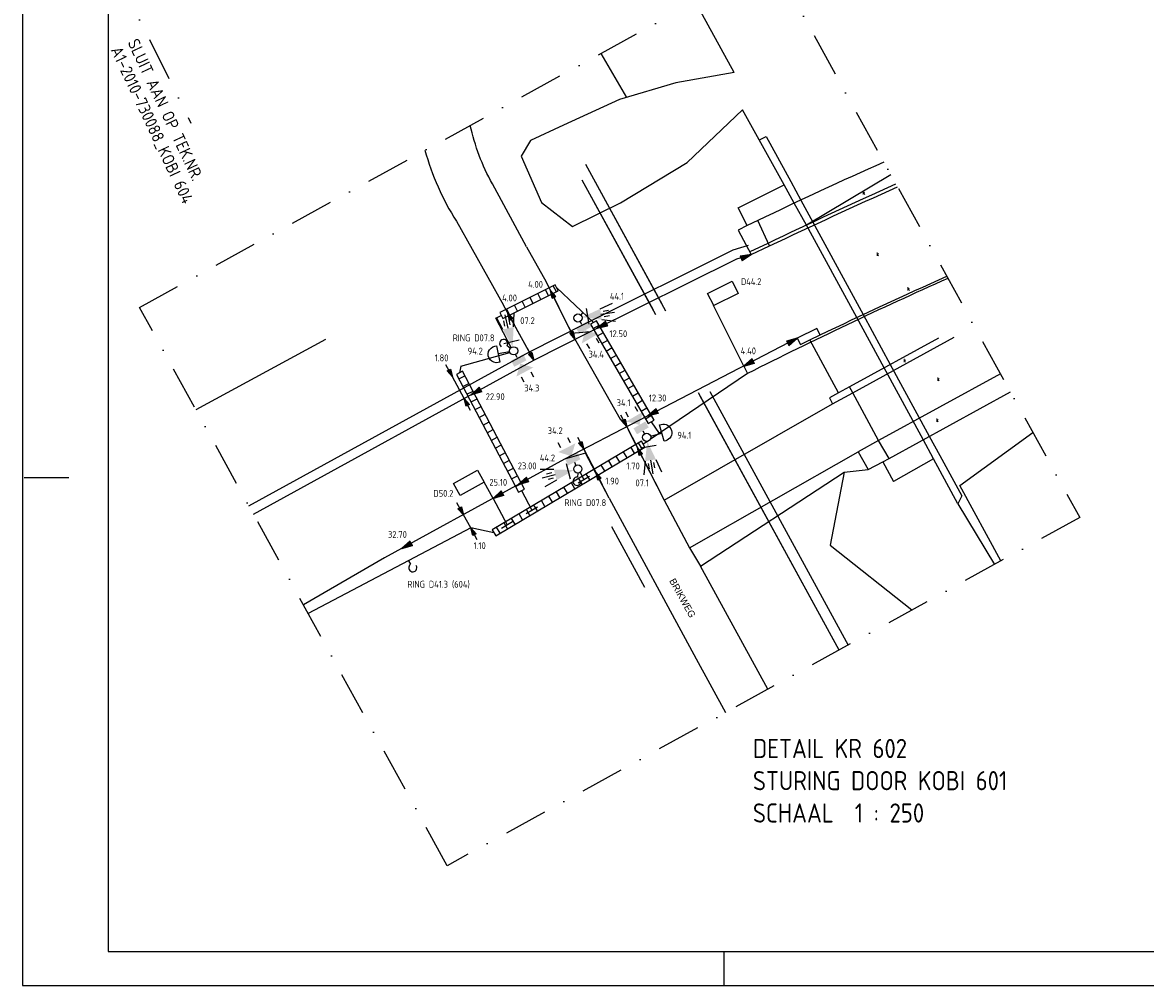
# Model space of a CAD drawing. Extents: x 139749 to 140590, y 484588 to 485182.
# Tile 1 of 10: x 139749 to 140077, y 484588 to 484870. Entities that reach past the tile are written whole.
import ezdxf
from ezdxf.enums import TextEntityAlignment as Align

# ---------------------------------------------------------------- set-up
doc = ezdxf.new("R2010")
doc.units = 0
doc.header["$LTSCALE"] = 0.5
doc.linetypes.add('DASHDOTX2', pattern=[50.8, 25.4, -12.7, 0, -12.7])
doc.layers.get('0').update_dxf_attribs({"linetype": 'CONTINUOUS'})
for name, color, linetype in [('01-CALQUE', 7, 'CONTINUOUS'), ('BUIS', 1, 'CONTINUOUS'), ('DETAIL-TEKST', 2, 'CONTINUOUS'), ('INST-T-CODE', 1, 'CONTINUOUS'), ('INSTALLATIE', 3, 'CONTINUOUS'), ('KABEL-1000', 3, 'CONTINUOUS'), ('KABEL-500', 3, 'CONTINUOUS'), ('KABEL-T-CODE', 1, 'CONTINUOUS'), ('LUS-T-CODE', 1, 'CONTINUOUS'), ('LUSSEN', 7, 'CONTINUOUS'), ('MAAT-T-CODE', 7, 'CONTINUOUS'), ('MAATVOERING', 7, 'CONTINUOUS'), ('ONDERGROND', 7, 'CONTINUOUS'), ('TOP-L-TOPO_OBJECTEN_LIJN', 7, 'CONTINUOUS'), ('TOP-L-TOPO_OBJECTEN_VLAK', 7, 'CONTINUOUS'), ('TOP-L-TOPO_VIADUCT_KP_EN_2', 7, 'CONTINUOUS'), ('TOP-L-TOPO_VIADUCT_VLAKSCH', 7, 'CONTINUOUS'), ('TOP-T-TOPO_HUISNUMMERING_N', 7, 'CONTINUOUS'), ('TXT-035', 2, 'CONTINUOUS'), ('UITSLIJPER', 1, 'CONTINUOUS')]:
    doc.layers.add(name, color=color, linetype=linetype)
doc.styles.add('I020-1', font='ISO', dxfattribs={"height": 2})
doc.styles.add('I035-1', font='ISOCP.shx', dxfattribs={"height": 3.5})
doc.styles.add('ISO', font='isocp.shx')
doc.styles.add('STYLE-INTL_ISO', font='INTL_ISO.shx')
doc.styles.add('STYLE-STANDARD', font='STANDARD.shx')

# ---------------------------------------------------------------- blocks, each defined once
blk = doc.blocks.new('NB_KAA1')
at = {"color": 1}
for p, q in [((0.5, 148.5), (13.5, 148.5)), ((205, 0), (205, 10))]:
    blk.add_line(p, q, dxfattribs=at)
blk.add_lwpolyline([(841, 594), (0, 594), (0, 0), (841, 0)], close=True, dxfattribs=at)
at = {"color": 5}
blk.add_lwpolyline([(831, 584), (25, 584), (25, 10), (831, 10)], close=True, dxfattribs=at)
at = {"color": 1, "style": 'ISO', "width": 0.8}
blk.add_attdef('PLOTDATUM', (23, 10), '', height=2, rotation=90, dxfattribs=at)
blk.add_attdef('FILENAAM', text='', height=2, dxfattribs=at).set_placement((831, 7), align=Align.RIGHT)
blk = doc.blocks.new('255')
at = {"layer": 'TOP-L-TOPO_VIADUCT_KP_EN_2', "color": 7, "style": 'STYLE-STANDARD'}
blk.add_text('k', height=0.252, dxfattribs=at).set_placement((-0.076, -0.103))
blk = doc.blocks.new('255_4')
at = {"layer": 'TOP-L-TOPO_VIADUCT_KP_EN_2', "style": 'STYLE-STANDARD'}
blk.add_text('k', height=0.252, dxfattribs=at).set_placement((-0.076, -0.103))
blk = doc.blocks.new('V_P2')
for p, q in [((0, 0), (0.78, 0.194)), ((0, 0), (0.78, 0.146)), ((0, 0), (0.78, 0.097)), ((0.78, 0.06), (0, 0)), ((0, 0), (0.78, 0.049)), ((0.78, 0.037), (0, 0)), ((0, 0), (0.78, 0)), ((0.78, -0.194), (0, 0)), ((0, 0), (0.78, -0.097)), ((0, 0), (0.78, -0.146)), ((0, 0), (0.78, -0.049)), ((0, 0), (0.78, 0)), ((0.78, -0.194), (0.78, 0.194))]:
    blk.add_line(p, q)
for points in [[(0.78, 0.181), (0, 0)], [(0, 0), (0.78, 0.171)], [(0.78, 0.159), (0, 0)], [(0.78, 0.135), (0, 0)], [(0, 0), (0.78, 0.121)], [(0.78, 0.11), (0, 0)], [(0.78, 0.085), (0, 0)], [(0, 0), (0.78, 0.073)], [(0, 0), (0.78, 0.026)], [(0.78, 0.012), (0, 0)], [(0.78, -0.181), (0, 0)], [(0, 0), (0.78, -0.171)], [(0.78, -0.159), (0, 0)], [(0.78, -0.135), (0, 0)], [(0, 0), (0.78, -0.121)], [(0.78, -0.11), (0, 0)], [(0, 0), (0.78, -0.073)], [(0.78, -0.037), (0, 0)], [(0, 0), (0.78, -0.026)], [(0.78, -0.06), (0, 0)], [(0.78, -0.085), (0, 0)], [(0.78, -0.012), (0, 0)]]:
    blk.add_lwpolyline(points)
blk = doc.blocks.new('V_2X1')
blk.add_lwpolyline([(0.5, 0), (0.5, -2), (-0.5, -2), (-0.5, 0), (0.5, 0)])
at = {"layer": 'LUS-T-CODE', "style": 'I020-1'}
blk.add_attdef('LUS', text='', height=1, rotation=270, dxfattribs=at).set_placement((-0.021, -3.354), align=Align.MIDDLE)
blk = doc.blocks.new('V_MAST')
blk.add_circle((0, 0), 0.3)
blk = doc.blocks.new('V_PL')
at = {"layer": 'MAATVOERING'}
for points in [[(-1, 0), (0, 0)], [(-0.567, 0.142), (0, 0)], [(-0.567, -0.142), (-0.567, 0.142)], [(-0.567, 0.125), (0, 0)], [(-0.567, 0.107), (0, 0)], [(-0.567, 0.089), (0, 0)], [(-0.567, 0.072), (0, 0)], [(-0.567, 0.055), (0, 0)], [(-0.567, 0.037), (0, 0)], [(-0.567, 0.019), (0, 0)], [(-0.567, -0.125), (0, 0)], [(-0.567, -0.089), (0, 0)], [(-0.567, -0.055), (0, 0)], [(-0.567, -0.019), (0, 0)], [(-0.567, -0.142), (0, 0)], [(-0.567, -0.037), (0, 0)], [(-0.567, -0.072), (0, 0)], [(-0.567, -0.107), (0, 0)], [(0, 0), (-0.567, 0)]]:
    blk.add_lwpolyline(points, dxfattribs=at)
blk = doc.blocks.new('V_PR')
at = {"layer": 'MAATVOERING'}
for points in [[(0.567, 0.142), (0, 0)], [(0.567, 0.125), (0, 0)], [(0.567, 0.107), (0, 0)], [(0.567, 0.089), (0, 0)], [(0.567, 0.072), (0, 0)], [(0.567, 0.055), (0, 0)], [(0.567, 0.037), (0, 0)], [(0.567, 0.019), (0, 0)], [(0.567, -0.107), (0, 0)], [(0.567, -0.072), (0, 0)], [(0.567, -0.037), (0, 0)], [(0, 0), (0.567, 0)], [(0, 0), (1, 0)], [(0.567, -0.019), (0, 0)], [(0.567, -0.055), (0, 0)], [(0.567, -0.089), (0, 0)], [(0.567, -0.125), (0, 0)], [(0.567, -0.142), (0, 0)], [(0.567, 0.142), (0.567, -0.142)]]:
    blk.add_lwpolyline(points, dxfattribs=at)
blk = doc.blocks.new('V_RING')
at = {"flags": 128}
blk.add_lwpolyline([(0, 0), (0.3, 0, 2.414214), (0.6, 0.3)], format="xyb", dxfattribs=at)
at = {"layer": 'KABEL-T-CODE', "style": 'I020-1'}
blk.add_attdef('V_RING', text='', height=1, dxfattribs=at).set_placement((1.864, -0.001), align=Align.MIDDLE)
blk = doc.blocks.new('V_PLS')
at = {"layer": 'MAATVOERING'}
for points in [[(0.567, 0.142), (0, 0)], [(0.567, 0.125), (0, 0)], [(0.567, 0.107), (0, 0)], [(0.567, 0.089), (0, 0)], [(0.567, 0.072), (0, 0)], [(0.567, 0.055), (0, 0)], [(0.567, 0.037), (0, 0)], [(0.567, 0.019), (0, 0)], [(0.567, -0.125), (0, 0)], [(0.567, -0.089), (0, 0)], [(0.567, -0.055), (0, 0)], [(0.567, -0.019), (0, 0)], [(0.567, -0.142), (0, 0)], [(0.567, -0.037), (0, 0)], [(0.567, -0.072), (0, 0)], [(0.567, -0.107), (0, 0)], [(0, 0), (0.567, 0)], [(1, 0), (0, 0)], [(0.567, -0.142), (0.567, 0.142)]]:
    blk.add_lwpolyline(points, dxfattribs=at)
blk = doc.blocks.new('V_PRS')
at = {"layer": 'MAATVOERING'}
for points in [[(0, 0), (-1, 0)], [(-0.567, 0.142), (-0.567, -0.142)], [(-0.567, 0.142), (0, 0)], [(-0.567, 0.125), (0, 0)], [(-0.567, 0.107), (0, 0)], [(-0.567, 0.089), (0, 0)], [(-0.567, 0.072), (0, 0)], [(-0.567, 0.055), (0, 0)], [(-0.567, 0.037), (0, 0)], [(-0.567, 0.019), (0, 0)], [(-0.567, -0.107), (0, 0)], [(-0.567, -0.072), (0, 0)], [(-0.567, -0.037), (0, 0)], [(0, 0), (-0.567, 0)], [(-0.567, -0.019), (0, 0)], [(-0.567, -0.055), (0, 0)], [(-0.567, -0.089), (0, 0)], [(-0.567, -0.125), (0, 0)], [(-0.567, -0.142), (0, 0)]]:
    blk.add_lwpolyline(points, dxfattribs=at)
blk = doc.blocks.new('V_3X20LNT_S')
for p, q in [((1.7, 0.4), (2.666, 0.659)), ((1.7, 0), (2.7, 0)), ((1.9, 0.2), (2.3, 0.2)), ((1.7, -0.4), (2.666, -0.659)), ((1.9, -0.2), (2.3, -0.2))]:
    blk.add_line(p, q)
blk.add_solid([(0.3, 0), (1.7, 0.4), (1.7, -0.4)])
at = {"layer": 'INSTALLATIE'}
blk.add_line((0.7, 0.58), (0.7, -0.58), dxfattribs=at)
at = {"layer": 'INST-T-CODE', "style": 'I020-1'}
blk.add_attdef('LNT', text='', height=1, dxfattribs=at).set_placement((4.129, 0), align=Align.MIDDLE)
blk = doc.blocks.new('V_VGLNT')
for p, q in [((0.548, 0), (0.3, 0)), ((1.948, 0.4), (2.348, 0.4)), ((1.948, -0.4), (2.348, -0.4))]:
    blk.add_line(p, q)
for points in [[(0.548, 0.5), (1.048, 0.5), (0.548, -0.5), (1.048, -0.5)], [(1.048, 0), (1.748, 0.7), (1.748, -0.7)]]:
    blk.add_solid(points)
at = {"layer": 'INST-T-CODE', "style": 'I020-1'}
blk.add_attdef('INST', text='', height=1, dxfattribs=at).set_placement((4.115, -0.001), align=Align.MIDDLE)
blk = doc.blocks.new('V_BEL')
blk.add_line((0.3, 0), (1.15, 0))
blk.add_lwpolyline([(1.15, 0.612), (1.272, 0.612, -1), (1.272, -0.612), (1.15, -0.612), (1.15, 0.612)], format="xyb")
at = {"layer": 'INST-T-CODE', "style": 'I020-1'}
blk.add_attdef('INST', text='', height=1, dxfattribs=at).set_placement((3.529, -0.001), align=Align.MIDDLE)

msp = doc.modelspace()

# ---------------------------------------------------------------- hatches: boundary and pattern name
at = {"layer": 'BUIS'}
h = msp.add_hatch(dxfattribs=at)
h.set_pattern_fill('LINE', color=256, scale=0.8, angle=296.5, style=0)
h.set_pattern_definition([(296.5, (-419772.6647, -1455068.512), (2.2731332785, 1.1333424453), [])])
h.paths.add_polyline_path([(139889.71, 484783.23), (139905.93, 484791.31), (139905.04, 484793.1), (139888.82, 484785.02)])
h = msp.add_hatch(dxfattribs=at)
h.set_pattern_fill('LINE', color=256, scale=0.8, angle=210.05, style=0)
h.set_pattern_definition([(210.05, (-419772.6647, -1455068.512), (1.2719191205, -2.198595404), [])])
h.paths.add_polyline_path([(139915.37, 484781.58), (139932.2, 484752.49), (139933.93, 484753.5), (139917.1, 484782.58)])
h = msp.add_hatch(dxfattribs=at)
h.set_pattern_fill('LINE', color=256, scale=0.8, angle=207.7204, style=0)
h.set_pattern_definition([(207.72040755, (-419772.6647, -1455068.512), (1.181499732, -2.2484791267), [])])
h.paths.add_polyline_path([(139876.21, 484766.86), (139894.3, 484732.44), (139896.07, 484733.37), (139877.98, 484767.79)])
h = msp.add_hatch(dxfattribs=at)
h.set_pattern_fill('LINE', color=256, scale=0.8, angle=300.7138, style=0)
h.set_pattern_definition([(300.71379649, (-419772.6647, -1455068.512), (2.1837124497, 1.2973048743), [])])
h.paths.add_polyline_path([(139930.23, 484747.36), (139886.62, 484721.45), (139887.64, 484719.73), (139931.25, 484745.64)])

# ---------------------------------------------------------------- linework, layer by layer
for points in [[(139889.71, 484783.23), (139905.93, 484791.31), (139905.04, 484793.1), (139888.82, 484785.02)], [(139915.37, 484781.58), (139932.2, 484752.49), (139933.93, 484753.5), (139917.1, 484782.58)], [(139876.21, 484766.86), (139894.3, 484732.44), (139896.07, 484733.37), (139877.98, 484767.79)], [(139930.23, 484747.36), (139886.62, 484721.45), (139887.64, 484719.73), (139931.25, 484745.64)]]:
    msp.add_lwpolyline(points, close=True, dxfattribs=at)
at = {"layer": 'KABEL-1000'}
for p, q in [((139905.48, 484792.21), (139916.24, 484782.08)), ((139912.51, 484784.23), (139913.14, 484784.99)), ((139887.64, 484783.32), (139889.26, 484784.13)), ((139892.19, 484774.75), (139887.64, 484783.32)), ((139877.42, 484769.31), (139891.76, 484773.31)), ((139877.42, 484769.31), (139877.1, 484767.32)), ((139960.11, 484769.33), (139961.2, 484767.16)), ((139961.2, 484767.16), (139932.74, 484747.86)), ((139933.06, 484752.99), (139935.35, 484749.62)), ((139931.95, 484747.32), (139930.74, 484746.5)), ((139911.73, 484735.16), (139914.99, 484737.11)), ((139912.28, 484738.24), (139913.36, 484736.13)), ((139895.18, 484732.91), (139898.2, 484727.19)), ((139886.89, 484730.64), (139890.97, 484722.9)), ((139896.57, 484726.21), (139899.83, 484728.16)), ((139889.34, 484721.92), (139892.59, 484723.88))]:
    msp.add_line(p, q, dxfattribs=at)
msp.add_lwpolyline([(140019.74, 484794.96, 0.011826), (139961.2, 484767.15)], format="xyb", dxfattribs=at)
at = {"layer": 'KABEL-1000', "flags": 128}
msp.add_lwpolyline([(139887.13, 484720.59), (139880.33, 484722.02), (139832.89, 484696.96)], dxfattribs=at)
at = {"layer": 'MAATVOERING'}
for p, q in [((139910.78, 484777.1), (139903.64, 484791.41)), ((139898.8, 484771.02), (139891.06, 484785.02)), ((139878.4, 484759.82), (139875, 484766.17)), ((139925.94, 484751.54), (139929.02, 484745.48)), ((139913.35, 484745), (139916.88, 484738.27)), ((139880.33, 484722.02), (139878.21, 484725.88))]:
    msp.add_line(p, q, dxfattribs=at)
at = {"layer": 'ONDERGROND', "color": 5, "linetype": 'DASHDOTX2'}
msp.add_line((139775.14, 484887.62), (139798.59, 484840.36), dxfattribs=at)
at = {"layer": 'ONDERGROND', "color": 6, "linetype": 'DASHDOTX2'}
msp.add_lwpolyline([(139783.6, 484786.48), (139968.38, 484888.23), (140058.24, 484725.04), (139873.46, 484623.29)], close=True, dxfattribs=at)
at = {"layer": 'TOP-L-TOPO_OBJECTEN_LIJN', "color": 7}
for p, q in [((139913.9, 484828.3), (139937.26, 484785.49)), ((139934.4, 484784.34), (139912.92, 484823.67)), ((139987.93, 484686.32), (139946.85, 484761.53)), ((139950.16, 484761.85), (139990.58, 484687.79))]:
    msp.add_line(p, q, dxfattribs=at)
at = {"layer": 'TOP-L-TOPO_OBJECTEN_LIJN'}
for p, q in [((139913.9, 484828.3), (139936.26, 484787.32)), ((139933.7, 484785.62), (139912.92, 484823.67)), ((139987.93, 484686.32), (139947.31, 484760.7)), ((139950.16, 484761.85), (139990.58, 484687.79))]:
    msp.add_line(p, q, dxfattribs=at)
at = {"layer": 'TOP-L-TOPO_OBJECTEN_LIJN', "color": 7, "flags": 128}
for points in [[(139918.38, 484860.7), (139925.87, 484847.81)], [(139964.94, 484835.56), (139966.64, 484836.38)], [(139966.64, 484836.38), (139973.86, 484823.28), (139976.81, 484817.84)], [(139976.81, 484817.84), (139994.98, 484784.38)], [(139962.18, 484802.9), (139967.03, 484805.16)], [(139994.98, 484784.38), (140002.9, 484769.79)], [(140002.9, 484769.79), (140014.31, 484748.79)], [(140014.31, 484748.79), (140017.36, 484743.18), (140023.85, 484731.43), (140022.68, 484729.09)], [(139989.42, 484738.34), (139985.36, 484716.94), (140009.24, 484698.06)]]:
    msp.add_lwpolyline(points, dxfattribs=at)
at = {"layer": 'TOP-L-TOPO_OBJECTEN_LIJN', "flags": 128}
for points in [[(139918.38, 484860.7), (139925.87, 484847.81)], [(139964.94, 484835.56), (139966.64, 484836.38)], [(139966.64, 484836.38), (139973.86, 484823.28), (139976.81, 484817.84)], [(139976.81, 484817.84), (139994.98, 484784.38)], [(139962.18, 484802.9), (139967.03, 484805.16)], [(139994.98, 484784.38), (140002.9, 484769.79)], [(139837.9, 484777.06), (139800.08, 484756.55)], [(140002.9, 484769.79), (140014.31, 484748.79)], [(140014.31, 484748.79), (140017.36, 484743.18), (140023.85, 484731.43), (140022.68, 484729.09)], [(139989.42, 484738.34), (139985.36, 484716.94), (140009.24, 484698.06)], [(139931.24, 484704.62), (139921.61, 484722.32)]]:
    msp.add_lwpolyline(points, dxfattribs=at)
at = {"layer": 'TOP-L-TOPO_OBJECTEN_LIJN', "color": 7, "linetype": 'CONTINUOUS', "flags": 128}
for points in [[(139837.9, 484777.06), (139800.08, 484756.55)], [(139931.24, 484704.62), (139921.61, 484722.32)]]:
    msp.add_lwpolyline(points, dxfattribs=at)
at = {"layer": 'TOP-L-TOPO_OBJECTEN_LIJN', "color": 7, "extrusion": (0, 0, -1)}
msp.add_arc((-140598.37, 483493.87), 1455.36, 64.29075, 65.91896, dxfattribs=at)
at = {"layer": 'TOP-L-TOPO_OBJECTEN_LIJN', "extrusion": (0, 0, -1)}
msp.add_arc((-140598.37, 483493.87), 1455.36, 64.29075, 65.91896, dxfattribs=at)
at = {"layer": 'TOP-L-TOPO_OBJECTEN_VLAK', "color": 7}
for p, q in [((139957.27, 484855.15), (139945.95, 484875.88)), ((139993.11, 484783.5), (139978.42, 484810.54)), ((140001.1, 484768.8), (139993.11, 484783.5)), ((140012.51, 484747.81), (140001.1, 484768.8)), ((140015.54, 484742.23), (140012.51, 484747.81)), ((139989.42, 484738.34), (139996.46, 484739.08)), ((140022.68, 484729.09), (140015.54, 484742.23)), ((139947.46, 484710.82), (139989.42, 484738.34)), ((140035.23, 484712.37), (140023.22, 484734.37)), ((139936.83, 484730.13), (139944.28, 484716.24)), ((139936.83, 484730.13), (139944.28, 484716.24)), ((139944.28, 484716.24), (139947.46, 484710.82)), ((139944.28, 484716.24), (139947.46, 484710.82))]:
    msp.add_line(p, q, dxfattribs=at)
at = {"layer": 'TOP-L-TOPO_OBJECTEN_VLAK'}
for p, q in [((139957.27, 484855.15), (139945.95, 484875.88)), ((139993.11, 484783.5), (139978.42, 484810.54)), ((140001.1, 484768.8), (139993.11, 484783.5)), ((140012.51, 484747.81), (140001.1, 484768.8)), ((139924.03, 484753.77), (139925.94, 484751.54)), ((140015.54, 484742.23), (140012.51, 484747.81)), ((139989.42, 484738.34), (139996.46, 484739.08)), ((140022.68, 484729.09), (140015.54, 484742.23)), ((139947.46, 484710.82), (139989.42, 484738.34)), ((140035.23, 484712.37), (140023.22, 484734.37)), ((139936.83, 484730.13), (139944.28, 484716.24)), ((139936.83, 484730.13), (139944.28, 484716.24)), ((139944.28, 484716.24), (139947.46, 484710.82)), ((139944.28, 484716.24), (139947.46, 484710.82))]:
    msp.add_line(p, q, dxfattribs=at)
at = {"layer": 'TOP-L-TOPO_OBJECTEN_VLAK', "color": 7, "flags": 128}
for points in [[(139957.27, 484855.15), (139940.3, 484852.12), (139923.83, 484847.2), (139907.43, 484839.76), (139897.8, 484835.24), (139895.1, 484830.69), (139901.02, 484817.17), (139910.08, 484810.11), (139924.08, 484817.07), (139943.58, 484828.8), (139959.69, 484844.18)], [(139971.87, 484822.3), (139959.69, 484844.18)], [(140003.08, 484825.22), (139978.42, 484810.54)], [(139896.59, 484804.18), (139886.66, 484822.58)], [(139958.46, 484815.55), (139971.87, 484822.3)], [(139974.86, 484816.92), (139971.87, 484822.3)], [(139961.14, 484810.38), (139958.46, 484815.55)], [(139978.42, 484810.54), (139974.86, 484816.92)], [(139964.2, 484811.82), (139961.14, 484810.38)], [(139961.14, 484810.38), (139958.47, 484809.02), (139962.27, 484801.97)], [(139896.59, 484804.18), (139902.39, 484793.93)], [(139896.59, 484804.18), (139902.39, 484793.93)], [(139909.76, 484778.9), (139915.32, 484779.4), (139958.03, 484800.66), (139962.27, 484801.97)], [(139962.27, 484801.97), (139967.64, 484804.43)], [(139902.39, 484793.93), (139909.76, 484778.9)], [(139902.39, 484793.93), (139909.76, 484778.9)], [(139909.76, 484778.9), (139924.03, 484753.77)], [(139909.76, 484778.9), (139924.03, 484753.77)], [(139981.43, 484780.26), (139975.7, 484777.45)], [(139979.4, 484776.96), (139982.39, 484778.41)], [(139975.7, 484777.45), (139929.46, 484753.37)], [(139975.7, 484777.45), (139976.69, 484775.64)], [(139976.69, 484775.64), (139979.4, 484776.96)], [(139987.74, 484761.47), (139979.4, 484776.96)], [(139990.98, 484763.26), (139987.74, 484761.47)], [(139987.74, 484761.47), (139985.1, 484760.07), (139986.03, 484758.27)], [(139986.03, 484758.27), (139991.96, 484761.51)], [(139936.83, 484730.13), (139986.03, 484758.27)], [(139926.38, 484750.68), (139936.83, 484730.13)], [(139926.38, 484750.68), (139936.83, 484730.13)], [(140023.22, 484734.37), (140044.53, 484749.95)], [(139999.44, 484747.52), (139993.56, 484744.27)], [(139944.28, 484716.24), (139993.56, 484744.27)], [(139993.56, 484744.27), (139996.46, 484739.08)], [(140000.77, 484741.36), (140002.53, 484742.33)], [(139996.46, 484739.08), (140000.77, 484741.36)], [(140000.77, 484741.36), (140003.84, 484735.54)], [(140015.54, 484742.23), (140003.84, 484735.54)], [(140022.68, 484729.09), (140033.36, 484711.34)], [(139967.15, 484674.88), (139947.46, 484710.82)]]:
    msp.add_lwpolyline(points, dxfattribs=at)
at = {"layer": 'TOP-L-TOPO_OBJECTEN_VLAK', "flags": 128}
for points in [[(139957.27, 484855.15), (139940.3, 484852.12), (139923.83, 484847.2), (139907.43, 484839.76), (139897.8, 484835.24), (139895.1, 484830.69), (139901.02, 484817.17), (139910.08, 484810.11), (139924.08, 484817.07), (139943.58, 484828.8), (139959.69, 484844.18)], [(139971.87, 484822.3), (139959.69, 484844.18)], [(140003.08, 484825.22), (139978.42, 484810.54)], [(139896.59, 484804.18), (139886.66, 484822.58)], [(139896.59, 484804.18), (139886.66, 484822.58)], [(139958.46, 484815.55), (139971.87, 484822.3)], [(139974.86, 484816.92), (139971.87, 484822.3)], [(139961.14, 484810.38), (139958.46, 484815.55)], [(139978.42, 484810.54), (139974.86, 484816.92)], [(139876.16, 484811.64), (139889.92, 484787.08)], [(139964.2, 484811.82), (139961.14, 484810.38)], [(139961.14, 484810.38), (139958.47, 484809.02), (139962.27, 484801.97)], [(139815.52, 484728.51), (139897.5, 484773.49), (139914.06, 484781.9), (139956.98, 484803.27), (139961.44, 484804.64)], [(139816.87, 484726.06), (139898.8, 484771.02), (139915.32, 484779.4), (139958.03, 484800.66), (139962.27, 484801.97)], [(139896.59, 484804.18), (139902.39, 484793.93)], [(139896.59, 484804.18), (139902.39, 484793.93)], [(139962.27, 484801.97), (139967.64, 484804.43)], [(139902.39, 484793.93), (139909.76, 484778.9)], [(139902.39, 484793.93), (139909.76, 484778.9)], [(139898.8, 484771.02), (139889.92, 484787.08)], [(139909.76, 484778.9), (139915.32, 484779.4)], [(139909.76, 484778.9), (139924.03, 484753.77)], [(139909.76, 484778.9), (139924.03, 484753.77)], [(139979.4, 484776.96), (139982.39, 484778.41)], [(139975.7, 484777.45), (139929.46, 484753.37), (139907.78, 484742.1), (139855.17, 484713.24), (139831.46, 484699.57)], [(139975.7, 484777.45), (139976.69, 484775.64)], [(139976.69, 484775.64), (139979.4, 484776.96)], [(139987.74, 484761.47), (139979.4, 484776.96)], [(139990.98, 484763.26), (139987.74, 484761.47)], [(139987.74, 484761.47), (139985.1, 484760.07), (139986.03, 484758.27)], [(139986.03, 484758.27), (139991.96, 484761.51)], [(139936.83, 484730.13), (139986.03, 484758.27)], [(139925.94, 484751.54), (139936.83, 484730.13)], [(139926.38, 484750.68), (139936.83, 484730.13)], [(140023.22, 484734.37), (140044.53, 484749.95)], [(139999.44, 484747.52), (139993.56, 484744.27)], [(139913.91, 484743.91), (139907.78, 484742.1)], [(139920.82, 484730.75), (139913.35, 484745)], [(139944.28, 484716.24), (139993.56, 484744.27)], [(139993.56, 484744.27), (139996.46, 484739.08)], [(140000.77, 484741.36), (140002.53, 484742.33)], [(139996.46, 484739.08), (140000.77, 484741.36)], [(140000.77, 484741.36), (140003.84, 484735.54)], [(140015.54, 484742.23), (140003.84, 484735.54)], [(139920.82, 484730.75), (139946.22, 484683.74), (139954.75, 484668.05)], [(140022.68, 484729.09), (140033.36, 484711.34)], [(139967.15, 484674.88), (139947.46, 484710.82)], [(139967.15, 484674.88), (139947.46, 484710.82)]]:
    msp.add_lwpolyline(points, dxfattribs=at)
at = {"layer": 'TOP-L-TOPO_OBJECTEN_VLAK', "color": 7, "linetype": 'CONTINUOUS', "flags": 128}
for points in [[(139896.59, 484804.18), (139886.66, 484822.58)], [(139876.16, 484811.64), (139889.92, 484787.08)], [(139816.87, 484726.06), (139898.8, 484771.02), (139889.92, 484787.08)], [(139913.91, 484743.91), (139907.78, 484742.1), (139855.17, 484713.24), (139831.46, 484699.57)], [(139920.82, 484730.75), (139913.91, 484743.91)], [(139920.82, 484730.75), (139946.22, 484683.74), (139954.75, 484668.05)], [(139967.15, 484674.88), (139947.46, 484710.82)]]:
    msp.add_lwpolyline(points, dxfattribs=at)
at = {"layer": 'TOP-L-TOPO_OBJECTEN_VLAK', "color": 7, "extrusion": (0, 0, -1)}
msp.add_arc((-139942.53, 484853.48), 63.84, 331.0574, 347.5079, dxfattribs=at)
at = {"layer": 'TOP-L-TOPO_OBJECTEN_VLAK', "color": 7, "linetype": 'CONTINUOUS', "extrusion": (0, 0, -1)}
msp.add_arc((-139942.53, 484853.48), 63.84, 331.0574, 347.5079, dxfattribs=at)
at = {"layer": 'TOP-L-TOPO_OBJECTEN_VLAK', "extrusion": (0, 0, -1)}
msp.add_arc((-139942.53, 484853.48), 63.84, 331.0574, 347.5079, dxfattribs=at)
msp.add_arc((-139942.53, 484853.48), 63.84, 331.0574, 347.5079, dxfattribs=at)
at = {"layer": 'TOP-L-TOPO_OBJECTEN_VLAK', "color": 7, "linetype": 'CONTINUOUS'}
msp.add_arc((139943.12, 484853.71), 79.09, 195.6437, 212.1394, dxfattribs=at)
at = {"layer": 'TOP-L-TOPO_OBJECTEN_VLAK'}
msp.add_arc((139943.12, 484853.71), 79.09, 195.6437, 212.1394, dxfattribs=at)
at = {"layer": 'TOP-L-TOPO_VIADUCT_KP_EN_2', "flags": 128}
for points in [[(140016.95, 484777.48), (139990.98, 484763.26)], [(139991.96, 484761.51), (140021.54, 484777.72)], [(140035.1, 484767.06), (139999.44, 484747.52)], [(140002.53, 484742.33), (140038.01, 484761.79)]]:
    msp.add_lwpolyline(points, dxfattribs=at)
at = {"layer": 'TOP-L-TOPO_VIADUCT_KP_EN_2', "color": 7, "flags": 128}
msp.add_lwpolyline([(140002.53, 484742.33), (140038.01, 484761.79)], dxfattribs=at)
at = {"layer": 'TOP-L-TOPO_VIADUCT_KP_EN_2', "color": 7}
msp.add_arc((140528.09, 483645.78), 1295.23, 114.01139, 115.80825, dxfattribs=at)
at = {"layer": 'TOP-L-TOPO_VIADUCT_KP_EN_2'}
msp.add_arc((140528.09, 483645.78), 1295.23, 114.01139, 115.80825, dxfattribs=at)
at = {"layer": 'TOP-L-TOPO_VIADUCT_KP_EN_2', "color": 7, "extrusion": (0, 0, -1)}
for centre, radius, start, end in [((-140652.7, 483369.96), 1589.66, 64.47238, 65.95633), ((-140628.82, 483430.05), 1495.32, 64.38606, 65.94954)]:
    msp.add_arc(centre, radius, start, end, dxfattribs=at)
at = {"layer": 'TOP-L-TOPO_VIADUCT_KP_EN_2', "extrusion": (0, 0, -1)}
for centre, radius, start, end in [((-140652.7, 483369.96), 1589.66, 64.47238, 65.95633), ((-140628.82, 483430.05), 1495.32, 64.38606, 65.94954)]:
    msp.add_arc(centre, radius, start, end, dxfattribs=at)
at = {"layer": 'TOP-L-TOPO_VIADUCT_VLAKSCH', "color": 7, "flags": 128}
for points in [[(139967.64, 484804.43), (139964.2, 484811.82)], [(139982.39, 484778.41), (139981.43, 484780.26)], [(139991.96, 484761.51), (139990.98, 484763.26)], [(139999.44, 484747.52), (139991.96, 484761.51)], [(140002.53, 484742.33), (139999.44, 484747.52)]]:
    msp.add_lwpolyline(points, dxfattribs=at)
at = {"layer": 'TOP-L-TOPO_VIADUCT_VLAKSCH', "flags": 128}
for points in [[(139967.64, 484804.43), (139964.2, 484811.82)], [(139982.39, 484778.41), (139981.43, 484780.26)], [(139991.96, 484761.51), (139990.98, 484763.26)], [(139999.44, 484747.52), (139991.96, 484761.51)], [(140002.53, 484742.33), (139999.44, 484747.52)]]:
    msp.add_lwpolyline(points, dxfattribs=at)
at = {"layer": 'UITSLIJPER'}
for p, q in [((139960.11, 484769.33), (139951.31, 484786.99)), ((139886.89, 484730.64), (139884.28, 484735.39))]:
    msp.add_line(p, q, dxfattribs=at)

# ---------------------------------------------------------------- block references
at = {"layer": '01-CALQUE'}
msp.add_blockref('NB_KAA1', (139749.39, 484588.26), dxfattribs=at)
at = {"layer": 'INSTALLATIE'}
ref = msp.add_blockref('V_3X20LNT_S', (139911.67, 484783.38), dxfattribs=dict(at, xscale=3.999999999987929, yscale=3.999999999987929, zscale=3.999999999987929, rotation=9.230705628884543))
ref.add_attrib('LNT', '44.1', dxfattribs={"layer": 'INST-T-CODE', "height": 2, "style": 'I020-1'}).set_placement((139923.06, 484789.73), align=Align.MIDDLE)
ref = msp.add_blockref('V_3X20LNT_S', (139892.87, 484773.76), dxfattribs=dict(at, xscale=3.99999999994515, yscale=3.99999999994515, zscale=3.99999999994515, rotation=103.2436362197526))
ref.add_attrib('LNT', '07.2', dxfattribs={"layer": 'INST-T-CODE', "height": 2, "style": 'I020-1'}).set_placement((139896.92, 484782.58), align=Align.MIDDLE)
ref = msp.add_blockref('V_VGLNT', (139911.67, 484783.38), dxfattribs=dict(at, xscale=3.999999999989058, yscale=3.999999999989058, zscale=3.999999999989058, rotation=300.1854021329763))
ref.add_attrib('INST', '34.4', dxfattribs={"layer": 'INST-T-CODE', "height": 2, "style": 'I020-1'}).set_placement((139917, 484772.79), align=Align.MIDDLE)
at = {"layer": 'INSTALLATIE', "xscale": 4, "yscale": 4, "zscale": 4}
for p in [(139911.67, 484783.38), (139892.87, 484773.76), (139931.73, 484748.5), (139911.62, 484739.24)]:
    msp.add_blockref('V_MAST', p, dxfattribs=at)
at = {"layer": 'INSTALLATIE'}
ref = msp.add_blockref('V_BEL', (139892.87, 484773.76), dxfattribs=dict(at, xscale=4.000000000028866, yscale=4.000000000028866, zscale=4.000000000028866, rotation=191.4102773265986))
ref.add_attrib('INST', '94.2', dxfattribs={"layer": 'INST-T-CODE', "height": 2, "style": 'I020-1'}).set_placement((139881.66, 484773.69), align=Align.MIDDLE)
ref = msp.add_blockref('V_VGLNT', (139892.87, 484773.76), dxfattribs=dict(at, xscale=3.999999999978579, yscale=3.999999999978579, zscale=3.999999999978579, rotation=297.9682822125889))
ref.add_attrib('INST', '34.3', dxfattribs={"layer": 'INST-T-CODE', "height": 2, "style": 'I020-1'}).set_placement((139898.18, 484762.9), align=Align.MIDDLE)
ref = msp.add_blockref('V_VGLNT', (139931.73, 484748.5), dxfattribs=dict(at, xscale=3.999999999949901, yscale=3.999999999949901, zscale=3.999999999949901, rotation=120.2168893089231))
ref.add_attrib('INST', '34.1', dxfattribs={"layer": 'INST-T-CODE', "height": 2, "style": 'I020-1'}).set_placement((139924.99, 484758.6), align=Align.MIDDLE)
ref = msp.add_blockref('V_BEL', (139931.73, 484748.5), dxfattribs=dict(at, xscale=3.999999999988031, yscale=3.999999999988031, zscale=3.999999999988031, rotation=15.64022059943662))
ref.add_attrib('INST', '94.1', dxfattribs={"layer": 'INST-T-CODE', "height": 2, "style": 'I020-1'}).set_placement((139942.74, 484749.11), align=Align.MIDDLE)
ref = msp.add_blockref('V_VGLNT', (139911.62, 484739.24), dxfattribs=dict(at, xscale=4.000000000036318, yscale=4.000000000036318, zscale=4.000000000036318, rotation=117.1742411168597))
ref.add_attrib('INST', '34.2', dxfattribs={"layer": 'INST-T-CODE', "height": 2, "style": 'I020-1'}).set_placement((139905.02, 484750.44), align=Align.MIDDLE)
ref = msp.add_blockref('V_3X20LNT_S', (139931.73, 484748.5), dxfattribs=dict(at, xscale=3.999999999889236, yscale=3.999999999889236, zscale=3.999999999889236, rotation=279.443671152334))
ref.add_attrib('LNT', '07.1', dxfattribs={"layer": 'INST-T-CODE', "height": 2, "style": 'I020-1'}).set_placement((139930.42, 484735.18), align=Align.MIDDLE)
ref = msp.add_blockref('V_3X20LNT_S', (139911.62, 484739.24), dxfattribs=dict(at, xscale=4.00000000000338, yscale=4.00000000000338, zscale=4.00000000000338, rotation=194.6286512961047))
ref.add_attrib('LNT', '44.2', dxfattribs={"layer": 'INST-T-CODE', "height": 2, "style": 'I020-1'}).set_placement((139902.75, 484742.48), align=Align.MIDDLE)
at = {"layer": 'KABEL-500'}
ref = msp.add_blockref('V_RING', (139891.92, 484774.49), dxfattribs=dict(at, xscale=4.000000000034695, yscale=4.000000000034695, zscale=4.000000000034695, rotation=143.7310067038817))
ref.add_attrib('V_RING', 'RING D07.8', dxfattribs={"layer": 'KABEL-T-CODE', "height": 2, "style": 'I020-1'}).set_placement((139881.19, 484777.57), align=Align.MIDDLE)
ref = msp.add_blockref('V_RING', (139911.62, 484738.04), dxfattribs=dict(at, xscale=4.000000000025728, yscale=4.000000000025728, zscale=4.000000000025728, rotation=264.720934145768))
ref.add_attrib('V_RING', 'RING D07.8', dxfattribs={"layer": 'KABEL-T-CODE', "height": 2, "style": 'I020-1'}).set_placement((139913.82, 484729.4), align=Align.MIDDLE)
ref = msp.add_blockref('V_RING', (139862.14, 484712.41), dxfattribs=dict(at, xscale=4.000000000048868, yscale=4.000000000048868, zscale=4.000000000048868, rotation=301.8839915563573))
ref.add_attrib('V_RING', 'RING D41.3 (604)', dxfattribs={"layer": 'KABEL-T-CODE', "height": 2, "style": 'I020-1'}).set_placement((139870.95, 484705.56), align=Align.MIDDLE)
at = {"layer": 'LUSSEN'}
ref = msp.add_blockref('V_2X1', (139950.42, 484788.78), dxfattribs=dict(at, xscale=3.999999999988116, yscale=3.999999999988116, zscale=3.999999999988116, rotation=116.4662358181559))
ref.add_attrib('LUS', 'D44.2', dxfattribs={"layer": 'LUS-T-CODE', "height": 2, "style": 'I020-1'}).set_placement((139962.26, 484793.98), align=Align.MIDDLE)
ref = msp.add_blockref('V_2X1', (139883.32, 484737.14), dxfattribs=dict(at, xscale=4.000000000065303, yscale=4.000000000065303, zscale=4.000000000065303, rotation=298.7549584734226))
ref.add_attrib('LUS', 'D50.2', dxfattribs={"layer": 'LUS-T-CODE', "height": 2, "style": 'I020-1'}).set_placement((139872.35, 484732.11), align=Align.MIDDLE)
at = {"layer": 'MAATVOERING'}
for name, p, xscale, yscale, zscale, rotation in [('V_P2', (139962.27, 484801.97), 3.999999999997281, 3.999999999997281, 3.999999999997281, 202.0545494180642), ('V_PLS', (139910.78, 484777.1), 3.999999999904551, 3.999999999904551, 3.999999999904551, 116.5019868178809), ('V_P2', (139975.7, 484777.45), 3.99999999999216, 3.99999999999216, 3.99999999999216, 207.5107841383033), ('V_PLS', (139898.8, 484771.02), 4.000000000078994, 4.000000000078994, 4.000000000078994, 118.955178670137), ('V_PL', (139878.4, 484759.82), 3.99999999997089, 3.99999999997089, 3.99999999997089, 118.1301914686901), ('V_PL', (139925.94, 484751.54), 4.000000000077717, 4.000000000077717, 4.000000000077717, 297.0208950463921), ('V_PL', (139913.35, 484745), 3.999999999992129, 3.999999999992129, 3.999999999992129, 297.6846577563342), ('V_PL', (139880.33, 484722.02), 4.000000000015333, 4.000000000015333, 4.000000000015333, 118.7518943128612)]:
    msp.add_blockref(name, p, dxfattribs=dict(at, xscale=xscale, yscale=yscale, zscale=zscale, rotation=rotation))
ref = msp.add_blockref('V_PRS', (139903.64, 484791.41), dxfattribs=dict(at, xscale=3.999999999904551, yscale=3.999999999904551, zscale=3.999999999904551, rotation=116.5019868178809))
ref.add_attrib('MAAT', '4.00', dxfattribs={"layer": 'MAAT-T-CODE', "height": 2, "style": 'I020-1'}).set_placement((139899.27, 484793.21), align=Align.MIDDLE)
ref = msp.add_blockref('V_PRS', (139891.06, 484785.02), dxfattribs=dict(at, xscale=4.000000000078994, yscale=4.000000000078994, zscale=4.000000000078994, rotation=118.955178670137))
ref.add_attrib('MAAT', '4.00', dxfattribs={"layer": 'MAAT-T-CODE', "height": 2, "style": 'I020-1'}).set_placement((139891.68, 484789.24), align=Align.MIDDLE)
ref = msp.add_blockref('V_P2', (139917.24, 484780.35), dxfattribs=dict(at, xscale=3.999999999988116, yscale=3.999999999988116, zscale=3.999999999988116, rotation=26.46623581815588))
ref.add_attrib('MAAT', '12.50', dxfattribs={"layer": 'MAAT-T-CODE', "height": 2, "style": 'I020-1'}).set_placement((139923.46, 484778.77), align=Align.MIDDLE)
ref = msp.add_blockref('V_P2', (139960.11, 484769.33), dxfattribs=dict(at, xscale=4.000000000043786, yscale=4.000000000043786, zscale=4.000000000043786, rotation=27.51078413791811))
ref.add_attrib('MAAT', '4.40', dxfattribs={"layer": 'MAAT-T-CODE', "height": 2, "style": 'I020-1'}).set_placement((139961.44, 484773.77), align=Align.MIDDLE)
ref = msp.add_blockref('V_PR', (139875, 484766.17), dxfattribs=dict(at, xscale=3.99999999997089, yscale=3.99999999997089, zscale=3.99999999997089, rotation=118.1301914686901))
ref.add_attrib('MAAT', '1.80', dxfattribs={"layer": 'MAAT-T-CODE', "height": 2, "style": 'I020-1'}).set_placement((139871.82, 484771.72), align=Align.MIDDLE)
ref = msp.add_blockref('V_P2', (139880.45, 484760.94), dxfattribs=dict(at, xscale=4.000000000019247, yscale=4.000000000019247, zscale=4.000000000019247, rotation=28.75495847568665))
ref.add_attrib('MAAT', '22.90', dxfattribs={"layer": 'MAAT-T-CODE', "height": 2, "style": 'I020-1'}).set_placement((139887.49, 484760.36), align=Align.MIDDLE)
ref = msp.add_blockref('V_P2', (139932.06, 484754.73), dxfattribs=dict(at, xscale=3.999999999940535, yscale=3.999999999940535, zscale=3.999999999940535, rotation=27.51078413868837))
ref.add_attrib('MAAT', '12.30', dxfattribs={"layer": 'MAAT-T-CODE', "height": 2, "style": 'I020-1'}).set_placement((139934.94, 484759.99), align=Align.MIDDLE)
ref = msp.add_blockref('V_PR', (139929.02, 484745.48), dxfattribs=dict(at, xscale=4.000000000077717, yscale=4.000000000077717, zscale=4.000000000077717, rotation=297.0208950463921))
ref.add_attrib('MAAT', '1.70', dxfattribs={"layer": 'MAAT-T-CODE', "height": 2, "style": 'I020-1'}).set_placement((139927.77, 484740.12), align=Align.MIDDLE)
ref = msp.add_blockref('V_P2', (139894.25, 484734.68), dxfattribs=dict(at, xscale=4.000000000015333, yscale=4.000000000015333, zscale=4.000000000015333, rotation=28.75189431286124))
ref.add_attrib('MAAT', '23.00', dxfattribs={"layer": 'MAAT-T-CODE', "height": 2, "style": 'I020-1'}).set_placement((139896.83, 484740.15), align=Align.MIDDLE)
ref = msp.add_blockref('V_P2', (139886.89, 484730.64), dxfattribs=dict(at, xscale=4.000000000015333, yscale=4.000000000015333, zscale=4.000000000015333, rotation=28.75189431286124))
ref.add_attrib('MAAT', '25.10', dxfattribs={"layer": 'MAAT-T-CODE', "height": 2, "style": 'I020-1'}).set_placement((139888.39, 484735.36), align=Align.MIDDLE)
ref = msp.add_blockref('V_PR', (139916.88, 484738.27), dxfattribs=dict(at, xscale=3.999999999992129, yscale=3.999999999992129, zscale=3.999999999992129, rotation=297.6846577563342))
ref.add_attrib('MAAT', '1.90', dxfattribs={"layer": 'MAAT-T-CODE', "height": 2, "style": 'I020-1'}).set_placement((139921.65, 484735.71), align=Align.MIDDLE)
ref = msp.add_blockref('V_PR', (139878.21, 484725.88), dxfattribs=dict(at, xscale=4.000000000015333, yscale=4.000000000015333, zscale=4.000000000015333, rotation=118.7518943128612))
ref.add_attrib('MAAT', '1.10', dxfattribs={"layer": 'MAAT-T-CODE', "height": 2, "style": 'I020-1'}).set_placement((139882.96, 484716.81), align=Align.MIDDLE)
ref = msp.add_blockref('V_P2', (139860.23, 484716.01), dxfattribs=dict(at, xscale=4.000000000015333, yscale=4.000000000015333, zscale=4.000000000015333, rotation=28.75189431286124))
ref.add_attrib('MAAT', '32.70', dxfattribs={"layer": 'MAAT-T-CODE', "height": 2, "style": 'I020-1'}).set_placement((139858.93, 484720.1), align=Align.MIDDLE)
at = {"layer": 'TOP-L-TOPO_VIADUCT_KP_EN_2', "color": 7, "xscale": 4, "yscale": 4, "zscale": 4}
for p in [(139995.14, 484819.88), (139999.2, 484801.93), (140008.2, 484791.8), (140007.1, 484770.86), (140016.9, 484765.4), (140016.62, 484753.42)]:
    msp.add_blockref('255', p, dxfattribs=at)
at = {"layer": 'TOP-L-TOPO_VIADUCT_KP_EN_2', "xscale": 4, "yscale": 4, "zscale": 4}
for p in [(139995.14, 484819.88), (139999.2, 484801.93), (140008.2, 484791.8), (140007.1, 484770.86), (140016.9, 484765.4), (140016.62, 484753.42)]:
    msp.add_blockref('255_4', p, dxfattribs=at)

# ---------------------------------------------------------------- texts
at = {"layer": 'DETAIL-TEKST', "color": 6, "style": 'ISO', "width": 0.96}
for s, p in [('DETAIL KR 602', (139962.77, 484654.75)), ('STURING DOOR KOBI 601', (139962.77, 484645.35)), ('SCHAAL  1 : 250', (139962.77, 484635.9))]:
    msp.add_text(s, height=5.6, rotation=360, dxfattribs=at).set_placement(p)
at = {"layer": 'TOP-T-TOPO_HUISNUMMERING_N', "color": 7, "linetype": 'CONTINUOUS', "style": 'STYLE-INTL_ISO'}
msp.add_text('BRIKWEG', height=2, rotation=299.0546, dxfattribs=at).set_placement((139938.26, 484706.56))
at = {"layer": 'TOP-T-TOPO_HUISNUMMERING_N', "style": 'STYLE-INTL_ISO'}
msp.add_text('BRIKWEG', height=2, rotation=299.0546, dxfattribs=at).set_placement((139938.26, 484706.56))
at = {"layer": 'TXT-035', "color": 5, "style": 'I035-1'}
for s, p in [('SLUIT AAN OP TEK.NR.', (139780, 484863.93)), ('A1-2010-730088_KOBI 604', (139775.05, 484861.75))]:
    msp.add_text(s, height=3.5, rotation=295.1155, dxfattribs=at).set_placement(p)

doc.saveas('drawing.dxf')
